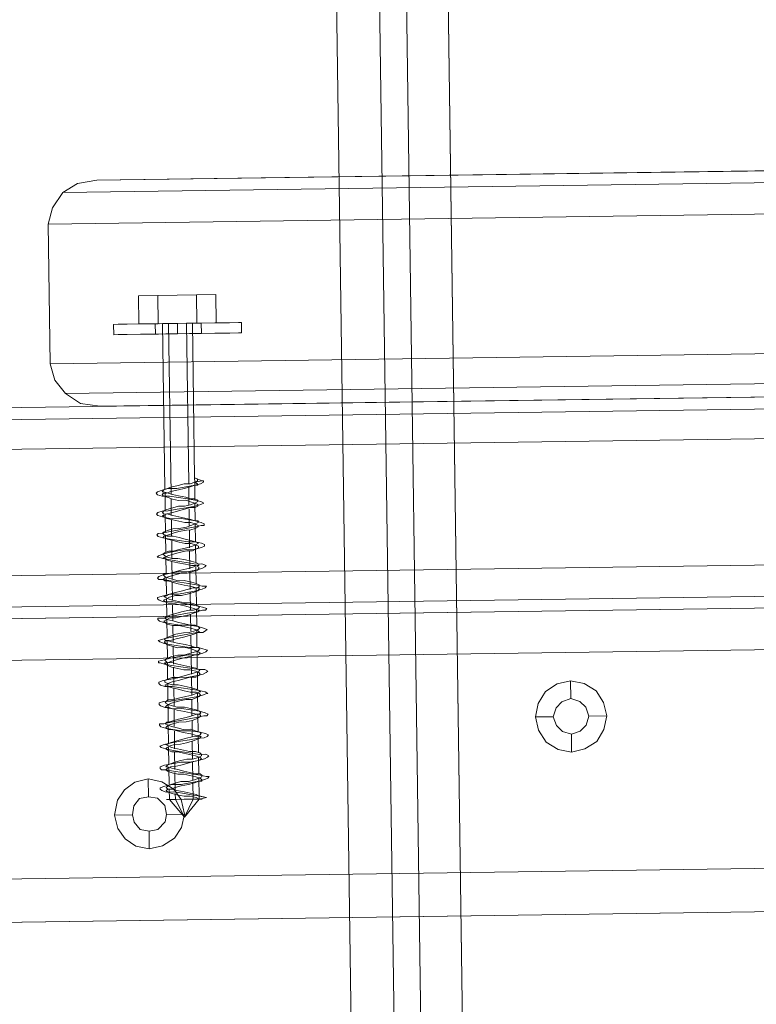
# Model space of a CAD drawing. Extents: x 147111805 to 147230536, y 410950310 to 411028142.
# Tile 81 of 85: x 147169690 to 147169794, y 410975999 to 410976139. Entities that reach past the tile are written whole.
import ezdxf

# ---------------------------------------------------------------- set-up
doc = ezdxf.new("R2010")
doc.units = 0
doc.header["$LTSCALE"] = 100
doc.layers.add('T--A9041--_VERHARDINGEN_Tegels', color=9, linetype='Continuous', transparency=0.3)
doc.layers.add('T--L9071--_TERREINMEUBILAIR_Stoelen', color=1, linetype='Continuous')
doc.layers.add('T--L9071--_TERREINMEUBILAIR_Tafels', color=30, linetype='Continuous')

# ---------------------------------------------------------------- blocks, each defined once
blk = doc.blocks.new('Picknicktafel 180x160cm')
at = {"layer": 'T--L9071--_TERREINMEUBILAIR_Stoelen', "lineweight": 0}
for p, q in [((198.64, 0), (198.64, 1589.12)), ((216.58, 0), (216.58, 1589.12)), ((194.21, 1588.06), (194.21, 1.06)), ((220.8, 1588.06), (220.8, 1.06)), ((192.52, 3.59), (192.52, 1585.53)), ((222.49, 3.59), (222.49, 1585.53)), ((192.52, 1540.57), (192.52, 48.55)), ((222.49, 1540.57), (222.49, 48.55)), ((194.21, 1538.03), (194.21, 51.08)), ((220.8, 1538.03), (220.8, 51.08)), ((198.64, 52.14), (198.64, 1537.19)), ((216.58, 1537.19), (216.58, 52.14)), ((194.21, 451.32), (194.21, 1137.8)), ((198.64, 1138.85), (198.64, 450.26)), ((216.58, 450.26), (216.58, 1138.85)), ((220.8, 451.32), (220.8, 1137.8)), ((192.52, 453.85), (192.52, 1135.26)), ((222.49, 1135.26), (222.49, 453.85)), ((192.52, 1128.3), (192.52, 460.82)), ((192.52, 460.82), (192.52, 1128.3)), ((192.52, 1110.57), (192.52, 478.76)), ((192.52, 478.76), (192.52, 1110.57)), ((192.52, 1090.3), (192.52, 498.82)), ((222.49, 498.82), (222.49, 1090.3)), ((194.21, 501.35), (194.21, 1087.77)), ((220.8, 501.35), (220.8, 1087.77)), ((198.64, 502.4), (198.64, 1086.71)), ((216.58, 1086.71), (216.58, 502.4)), ((226.29, 632.02), (224.39, 630.54)), ((228.61, 632.65), (226.29, 632.02)), ((228.61, 632.65), (228.61, 246.77)), ((248.46, 632.65), (228.61, 632.65)), ((248.46, 246.77), (248.46, 632.65)), ((250.78, 632.02), (248.46, 632.65)), ((252.89, 630.54), (250.78, 632.02)), ((224.39, 630.54), (222.92, 628.43)), ((224.39, 244.66), (224.39, 630.54)), ((254.16, 628.43), (252.89, 630.54)), ((252.89, 244.66), (252.89, 630.54)), ((222.92, 628.43), (222.49, 625.68)), ((254.58, 625.68), (254.16, 628.43)), ((222.49, 625.68), (222.49, 529.85)), ((222.49, 239.8), (222.49, 625.68)), ((254.58, 625.68), (254.58, 239.8)), ((254.58, 529.85), (254.58, 625.68)), ((232.63, 623.57), (232.63, 622.94)), ((232.63, 622.94), (232.63, 623.57)), ((232.63, 623.57), (234.1, 623.57)), ((234.1, 623.57), (234.1, 622.94)), ((234.1, 622.94), (234.1, 623.57)), ((232.63, 622.94), (232.63, 621.67)), ((232.63, 621.67), (232.63, 622.94)), ((234.1, 622.94), (234.1, 621.67)), ((234.1, 621.67), (234.1, 622.94)), ((232.63, 621.67), (232.63, 619.77)), ((232.63, 619.77), (232.63, 621.67)), ((234.1, 621.67), (234.1, 619.77)), ((234.1, 619.77), (234.1, 621.67)), ((232.63, 619.77), (232.63, 617.24)), ((232.63, 617.24), (232.63, 619.77)), ((234.1, 619.98), (238.11, 619.98)), ((234.1, 617.24), (234.1, 619.98)), ((234.1, 619.98), (234.1, 617.24)), ((234.1, 619.77), (234.1, 617.24)), ((234.1, 617.24), (234.1, 619.77)), ((238.11, 617.24), (238.11, 619.98)), ((238.11, 619.98), (238.11, 617.24)), ((167.82, 617.66), (168.03, 617.87)), ((168.03, 617.87), (168.24, 617.87)), ((168.24, 617.87), (168.45, 617.24)), ((170.78, 617.66), (170.99, 617.87)), ((170.99, 617.87), (171.2, 617.87)), ((171.2, 617.87), (171.41, 617.24)), ((173.94, 617.66), (174.15, 617.87)), ((174.15, 617.87), (174.36, 617.24)), ((176.9, 617.66), (177.11, 617.87)), ((177.11, 617.87), (177.32, 617.87)), ((177.32, 617.87), (177.32, 617.24)), ((179.85, 617.66), (180.06, 617.87)), ((180.06, 617.87), (180.27, 617.87)), ((180.27, 617.87), (180.49, 617.24)), ((182.81, 617.66), (183.02, 617.87)), ((183.02, 617.87), (183.23, 617.87)), ((183.23, 617.87), (183.44, 617.24)), ((185.97, 617.66), (185.97, 617.87)), ((185.97, 617.87), (186.19, 617.87)), ((186.19, 617.87), (186.4, 617.03)), ((188.93, 617.66), (189.14, 617.87)), ((189.14, 617.87), (189.35, 617.03)), ((191.88, 617.66), (192.1, 617.87)), ((192.1, 617.87), (192.31, 617.87)), ((192.31, 617.87), (192.31, 617.03)), ((194.84, 617.66), (195.05, 617.87)), ((195.05, 617.87), (195.26, 617.87)), ((195.26, 617.87), (195.47, 617.03)), ((197.8, 617.66), (198.01, 617.87)), ((198.01, 617.87), (198.22, 617.66)), ((200.96, 617.66), (200.96, 617.87)), ((200.96, 617.87), (201.17, 617.66)), ((203.92, 617.66), (204.13, 617.87)), ((204.13, 617.87), (204.34, 617.66)), ((206.87, 617.66), (207.08, 617.87)), ((207.08, 617.87), (207.29, 617.66)), ((209.83, 617.66), (210.04, 617.87)), ((210.04, 617.87), (210.25, 617.66)), ((164.02, 614.5), (166.55, 616.61)), ((166.55, 616.61), (166.55, 617.03)), ((166.55, 617.03), (166.55, 616.61)), ((166.55, 615.76), (166.55, 616.61)), ((166.55, 616.61), (166.55, 615.76)), ((168.03, 616.61), (166.55, 616.61)), ((167.61, 616.82), (167.4, 616.18)), ((167.61, 617.03), (167.82, 617.66)), ((167.61, 615.97), (167.61, 617.03)), ((167.82, 617.03), (167.61, 616.82)), ((168.03, 616.82), (167.82, 617.03)), ((168.03, 616.82), (168.24, 617.03)), ((168.03, 616.18), (168.03, 616.82)), ((168.03, 616.39), (168.03, 616.82)), ((168.24, 615.76), (168.03, 616.39)), ((168.24, 617.03), (168.45, 616.82)), ((168.45, 617.24), (168.66, 616.18)), ((168.45, 616.82), (168.66, 616.39)), ((170.99, 616.61), (168.66, 616.61)), ((168.66, 616.39), (168.88, 615.76)), ((170.56, 616.82), (170.35, 616.18)), ((170.56, 615.97), (170.78, 617.03)), ((170.78, 617.03), (170.56, 616.82)), ((170.78, 617.03), (170.78, 617.66)), ((170.99, 616.82), (170.78, 617.03)), ((170.99, 616.18), (171.2, 616.82)), ((171.2, 616.39), (170.99, 616.82)), ((171.2, 616.82), (171.2, 617.03)), ((171.2, 617.03), (171.41, 616.82)), ((171.2, 615.76), (171.2, 616.39)), ((171.41, 617.24), (171.62, 616.18)), ((171.41, 616.82), (171.62, 616.39)), ((173.94, 616.61), (171.62, 616.61)), ((171.62, 616.39), (171.83, 615.76)), ((173.52, 616.61), (173.31, 616.18)), ((173.52, 615.97), (173.73, 617.03)), ((173.73, 617.03), (173.52, 616.61)), ((173.73, 617.03), (173.94, 617.66)), ((173.94, 616.82), (173.73, 617.03)), ((174.15, 616.39), (173.94, 616.82)), ((173.94, 616.18), (174.15, 616.61)), ((174.15, 616.61), (174.36, 617.03)), ((174.36, 615.76), (174.15, 616.39)), ((174.36, 617.24), (174.57, 616.18)), ((174.36, 617.03), (174.36, 616.82)), ((174.36, 616.82), (174.57, 616.39)), ((177.11, 616.61), (174.57, 616.61)), ((174.57, 616.39), (174.79, 615.76)), ((176.47, 615.97), (176.69, 617.03)), ((176.69, 617.03), (176.47, 616.61)), ((176.47, 616.61), (176.47, 616.18)), ((176.69, 617.03), (176.9, 617.66)), ((176.9, 616.82), (176.69, 617.03)), ((177.11, 616.61), (176.9, 616.82)), ((176.9, 616.18), (177.11, 616.61)), ((177.11, 616.61), (177.32, 617.03)), ((177.32, 615.76), (177.11, 616.61)), ((177.32, 617.24), (177.53, 616.18)), ((177.32, 617.03), (177.53, 616.82)), ((177.53, 616.82), (177.53, 616.61)), ((177.53, 616.61), (177.74, 615.76)), ((180.06, 616.61), (177.53, 616.61)), ((179.43, 615.97), (179.64, 617.03)), ((179.64, 616.61), (179.43, 615.97)), ((179.64, 617.03), (179.85, 617.66)), ((179.85, 616.82), (179.64, 617.03)), ((179.64, 617.03), (179.64, 616.61)), ((180.06, 616.61), (179.85, 616.82)), ((179.85, 615.97), (180.06, 616.61)), ((180.06, 616.61), (180.27, 617.03)), ((180.27, 615.97), (180.06, 616.61)), ((180.27, 617.03), (180.49, 616.82)), ((180.49, 617.24), (180.49, 616.18)), ((180.49, 616.82), (180.7, 616.61)), ((183.02, 616.61), (180.49, 616.61)), ((180.7, 616.61), (180.7, 615.97)), ((182.6, 616.61), (182.39, 615.97)), ((182.6, 617.03), (182.81, 617.66)), ((182.6, 615.97), (182.6, 617.03)), ((182.81, 617.03), (182.6, 616.61)), ((183.02, 616.61), (182.81, 617.03)), ((182.81, 615.97), (183.02, 616.61)), ((183.02, 616.61), (183.23, 617.03)), ((183.23, 615.97), (183.02, 616.61)), ((183.23, 617.03), (183.44, 617.03)), ((183.44, 617.24), (183.65, 616.18)), ((183.44, 617.03), (183.65, 616.61)), ((183.65, 616.61), (183.86, 615.97)), ((185.97, 616.61), (183.65, 616.61)), ((185.55, 616.61), (185.34, 615.97)), ((185.55, 615.97), (185.76, 617.03)), ((185.76, 616.82), (185.55, 616.61)), ((185.76, 617.03), (185.97, 617.66)), ((185.97, 617.03), (185.76, 616.82)), ((185.97, 616.61), (185.97, 617.03)), ((185.97, 616.61), (186.19, 616.82)), ((185.97, 615.97), (185.97, 616.61)), ((186.19, 615.97), (185.97, 616.61)), ((186.19, 616.82), (186.4, 617.03)), ((186.4, 617.03), (186.61, 616.18)), ((186.4, 617.03), (186.61, 616.61)), ((186.61, 616.61), (186.82, 615.97)), ((189.14, 616.61), (186.61, 616.61)), ((188.51, 616.61), (188.3, 615.97)), ((188.51, 615.97), (188.72, 617.03)), ((188.72, 616.82), (188.51, 616.61)), ((188.72, 617.03), (188.93, 617.66)), ((188.93, 617.03), (188.72, 616.82)), ((189.14, 616.61), (188.93, 617.03)), ((188.93, 615.97), (189.14, 616.61)), ((189.14, 616.82), (189.35, 617.03)), ((189.14, 616.61), (189.14, 616.82)), ((189.14, 615.97), (189.14, 616.61)), ((189.35, 617.03), (189.56, 616.18)), ((189.35, 617.03), (189.56, 616.61)), ((189.56, 616.61), (189.77, 615.97)), ((192.1, 616.61), (189.56, 616.61)), ((191.46, 616.61), (191.25, 615.76)), ((191.46, 615.97), (191.67, 617.03)), ((191.67, 616.82), (191.46, 616.61)), ((191.67, 617.03), (191.88, 617.66)), ((191.88, 617.03), (191.67, 616.82)), ((192.1, 616.61), (191.88, 617.03)), ((191.88, 615.76), (192.1, 616.61)), ((192.1, 616.61), (192.31, 616.82)), ((192.31, 616.18), (192.1, 616.61)), ((192.31, 617.03), (192.52, 616.18)), ((192.31, 616.82), (192.31, 617.03)), ((192.31, 617.03), (192.52, 616.61)), ((192.52, 616.61), (192.73, 616.18)), ((195.05, 616.61), (192.52, 616.61)), ((194.63, 616.82), (194.42, 616.39)), ((194.42, 616.39), (194.42, 615.76)), ((194.63, 617.03), (194.84, 617.66)), ((194.63, 615.97), (194.63, 617.03)), ((194.84, 617.03), (194.63, 616.82)), ((195.05, 616.61), (194.84, 617.03)), ((194.84, 615.76), (195.05, 616.39)), ((195.05, 616.39), (195.26, 616.82)), ((195.26, 616.18), (195.05, 616.61)), ((195.26, 616.82), (195.47, 617.03)), ((195.47, 617.03), (195.68, 616.18)), ((195.47, 617.03), (195.47, 616.61)), ((195.47, 616.61), (195.68, 616.18)), ((198.01, 616.61), (195.68, 616.61)), ((197.58, 616.39), (197.37, 615.76)), ((197.58, 615.97), (197.8, 617.03)), ((197.8, 617.03), (197.58, 616.82)), ((197.58, 616.82), (197.58, 616.39)), ((197.8, 617.03), (197.8, 617.66)), ((198.01, 616.82), (197.8, 617.03)), ((197.8, 615.76), (198.01, 616.39)), ((198.01, 616.39), (198.22, 616.82)), ((198.22, 616.18), (198.01, 616.82)), ((198.22, 617.66), (198.43, 617.03)), ((198.22, 616.82), (198.43, 617.03)), ((198.43, 617.03), (198.64, 616.18)), ((198.43, 617.03), (198.64, 616.82)), ((198.64, 616.82), (198.64, 616.18)), ((200.96, 616.61), (198.64, 616.61)), ((200.54, 616.39), (200.33, 615.76)), ((200.54, 615.97), (200.75, 617.03)), ((200.75, 616.82), (200.54, 616.39)), ((200.75, 617.03), (200.96, 617.66)), ((200.96, 616.82), (200.75, 617.03)), ((200.75, 617.03), (200.75, 616.82)), ((200.75, 615.76), (200.96, 616.39)), ((200.96, 616.39), (201.17, 616.82)), ((201.17, 616.18), (200.96, 616.82)), ((201.17, 617.66), (201.38, 617.03)), ((201.17, 616.82), (201.38, 617.03)), ((201.38, 617.03), (201.59, 616.18)), ((201.38, 617.03), (201.59, 616.82)), ((201.59, 616.82), (201.81, 616.18)), ((204.13, 616.61), (201.59, 616.61)), ((203.49, 616.39), (203.28, 615.55)), ((203.49, 615.97), (203.71, 617.03)), ((203.71, 616.82), (203.49, 616.39)), ((203.71, 617.03), (203.92, 617.66)), ((203.92, 616.82), (203.71, 617.03)), ((203.71, 617.03), (203.71, 616.82)), ((203.92, 616.39), (204.13, 616.82)), ((204.13, 616.18), (203.92, 616.82)), ((203.92, 615.55), (203.92, 616.39)), ((204.13, 616.82), (204.34, 617.03)), ((204.34, 617.66), (204.34, 617.03)), ((204.34, 617.03), (204.55, 616.18)), ((204.34, 617.03), (204.55, 616.82)), ((204.55, 616.82), (204.76, 616.18)), ((207.08, 616.61), (204.55, 616.61)), ((206.45, 616.39), (206.24, 615.55)), ((206.45, 615.97), (206.66, 617.03)), ((206.66, 616.82), (206.45, 616.39)), ((206.66, 617.03), (206.87, 617.66)), ((206.87, 617.03), (206.66, 616.82)), ((206.87, 616.82), (206.87, 617.03)), ((207.08, 616.39), (206.87, 616.82)), ((206.87, 615.55), (207.08, 616.39)), ((207.08, 616.82), (207.29, 617.03)), ((207.08, 616.39), (207.08, 616.82)), ((207.29, 615.55), (207.08, 616.39)), ((207.29, 617.66), (207.51, 617.03)), ((207.29, 617.03), (207.51, 616.82)), ((207.51, 617.03), (207.51, 616.18)), ((207.51, 616.82), (207.72, 616.39)), ((210.04, 616.61), (207.51, 616.61)), ((207.72, 616.39), (207.93, 615.55)), ((209.62, 616.82), (209.41, 616.18)), ((209.62, 617.03), (209.83, 617.66)), ((209.62, 615.97), (209.62, 617.03)), ((209.83, 617.03), (209.62, 616.82)), ((210.04, 616.82), (209.83, 617.03)), ((210.04, 616.18), (210.25, 616.82)), ((210.04, 616.39), (210.04, 616.82)), ((210.25, 615.76), (210.04, 616.39)), ((210.25, 617.66), (210.46, 617.03)), ((210.25, 616.82), (210.25, 617.03)), ((210.25, 617.03), (210.46, 616.82)), ((210.46, 617.03), (210.67, 616.18)), ((210.46, 616.82), (210.67, 616.39)), ((234.1, 616.61), (210.67, 616.61)), ((210.67, 616.39), (210.88, 615.76)), ((232.63, 617.24), (232.63, 617.66)), ((232.63, 617.66), (234.1, 617.66)), ((232.63, 616.18), (232.63, 617.24)), ((232.63, 617.24), (232.63, 616.18)), ((232.63, 617.24), (232.63, 614.5)), ((232.63, 614.5), (232.63, 617.24)), ((234.1, 617.66), (234.1, 617.24)), ((234.1, 617.24), (234.1, 617.66)), ((234.1, 617.24), (238.11, 617.24)), ((234.1, 617.24), (238.11, 617.24)), ((234.1, 617.24), (234.1, 611.75)), ((234.1, 611.75), (234.1, 617.24)), ((234.1, 617.24), (234.1, 617.24)), ((234.1, 617.24), (234.1, 614.5)), ((234.1, 614.5), (234.1, 617.24)), ((234.1, 617.24), (234.1, 616.18)), ((234.1, 616.18), (234.1, 617.24)), ((234.1, 616.61), (234.1, 617.03)), ((234.1, 617.03), (234.1, 616.61)), ((234.1, 615.76), (234.1, 616.61)), ((234.1, 616.61), (234.1, 615.76)), ((238.11, 611.75), (238.11, 617.24)), ((238.11, 617.24), (238.11, 611.75)), ((164.02, 614.5), (166.55, 615.76)), ((166.55, 614.5), (166.55, 615.76)), ((166.55, 615.76), (166.55, 614.5)), ((167.4, 615.76), (166.55, 615.76)), ((167.19, 615.55), (166.98, 614.5)), ((167.4, 616.18), (167.19, 615.55)), ((167.4, 614.71), (167.61, 615.97)), ((167.61, 614.5), (167.82, 615.55)), ((167.82, 615.55), (168.03, 616.18)), ((170.35, 615.76), (167.82, 615.76)), ((168.45, 614.92), (168.24, 615.76)), ((168.66, 616.18), (168.66, 614.92)), ((168.88, 615.76), (169.09, 614.92)), ((170.35, 616.18), (170.14, 615.34)), ((170.14, 615.34), (170.14, 614.5)), ((170.35, 614.71), (170.56, 615.97)), ((170.56, 614.5), (170.78, 615.34)), ((170.78, 615.34), (170.99, 616.18)), ((173.31, 615.76), (170.78, 615.76)), ((171.41, 614.92), (171.2, 615.76)), ((171.62, 616.18), (171.83, 614.92)), ((171.83, 615.76), (172.04, 614.92)), ((173.31, 615.34), (173.1, 614.5)), ((173.31, 616.18), (173.31, 615.34)), ((173.31, 614.71), (173.52, 615.97)), ((173.52, 614.5), (173.73, 615.34)), ((173.73, 615.34), (173.94, 616.18)), ((176.26, 615.76), (173.73, 615.76)), ((174.36, 614.92), (174.36, 615.76)), ((174.57, 616.18), (174.79, 614.92)), ((174.79, 615.76), (175, 614.92)), ((176.26, 615.34), (176.05, 614.5)), ((176.47, 616.18), (176.26, 615.34)), ((176.26, 614.71), (176.47, 615.97)), ((176.47, 614.5), (176.69, 615.34)), ((176.69, 615.34), (176.9, 616.18)), ((179.22, 615.76), (176.9, 615.76)), ((177.53, 615.13), (177.32, 615.76)), ((177.53, 616.18), (177.74, 614.92)), ((177.53, 614.07), (177.53, 615.13)), ((177.74, 615.76), (177.95, 615.13)), ((177.95, 615.13), (178.16, 614.07)), ((179.22, 615.34), (179.01, 614.28)), ((179.43, 615.97), (179.22, 615.34)), ((179.43, 614.71), (179.43, 615.97)), ((179.64, 615.34), (179.85, 615.97)), ((179.64, 614.28), (179.64, 615.34)), ((182.39, 615.76), (179.85, 615.76)), ((180.49, 615.13), (180.27, 615.97)), ((180.49, 616.18), (180.7, 614.92)), ((180.7, 614.07), (180.49, 615.13)), ((180.7, 615.97), (180.91, 615.13)), ((180.91, 615.13), (181.12, 614.07)), ((182.17, 615.13), (181.96, 614.28)), ((182.39, 615.97), (182.17, 615.13)), ((182.39, 614.71), (182.6, 615.97)), ((182.6, 614.28), (182.81, 615.13)), ((182.81, 615.13), (182.81, 615.97)), ((185.34, 615.76), (182.81, 615.76)), ((183.44, 615.13), (183.23, 615.97)), ((183.65, 614.28), (183.44, 615.13)), ((183.65, 616.18), (183.86, 614.92)), ((183.86, 615.97), (183.86, 615.13)), ((183.86, 615.13), (184.07, 614.28)), ((185.13, 615.13), (184.92, 614.28)), ((185.34, 615.97), (185.13, 615.13)), ((185.34, 614.71), (185.55, 615.97)), ((185.55, 614.28), (185.76, 615.13)), ((185.76, 615.13), (185.97, 615.97)), ((188.3, 615.76), (185.76, 615.76)), ((186.4, 615.13), (186.19, 615.97)), ((186.61, 614.28), (186.4, 615.13)), ((186.61, 616.18), (186.82, 614.92)), ((186.82, 615.97), (187.03, 615.13)), ((187.03, 615.13), (187.03, 614.28)), ((188.3, 615.97), (188.08, 615.13)), ((188.08, 615.13), (188.08, 614.07)), ((188.3, 614.71), (188.51, 615.97)), ((188.51, 614.07), (188.72, 615.13)), ((188.72, 615.13), (188.93, 615.97)), ((191.25, 615.76), (188.93, 615.76)), ((189.35, 615.34), (189.14, 615.97)), ((189.56, 614.28), (189.35, 615.34)), ((189.56, 616.18), (189.77, 614.92)), ((189.77, 615.97), (189.98, 615.34)), ((189.98, 615.34), (190.2, 614.28)), ((191.25, 614.71), (191.46, 615.97)), ((191.25, 615.76), (191.25, 614.92)), ((191.67, 614.92), (191.88, 615.76)), ((194.21, 615.76), (191.88, 615.76)), ((192.31, 615.34), (192.31, 616.18)), ((192.52, 614.5), (192.31, 615.34)), ((192.52, 616.18), (192.73, 614.92)), ((192.73, 616.18), (192.94, 615.34)), ((192.94, 615.34), (193.15, 614.5)), ((194.42, 615.76), (194.21, 614.92)), ((194.42, 614.71), (194.63, 615.97)), ((194.63, 614.92), (194.84, 615.76)), ((197.37, 615.76), (194.84, 615.76)), ((195.47, 615.34), (195.26, 616.18)), ((195.47, 614.5), (195.47, 615.34)), ((195.68, 616.18), (195.68, 614.92)), ((195.68, 616.18), (195.9, 615.34)), ((195.9, 615.34), (196.11, 614.5)), ((197.37, 615.76), (197.16, 614.92)), ((197.37, 614.71), (197.58, 615.97)), ((197.58, 614.92), (197.8, 615.76)), ((200.33, 615.76), (197.8, 615.76)), ((198.43, 615.34), (198.22, 616.18)), ((198.64, 614.5), (198.43, 615.34)), ((198.64, 616.18), (198.85, 614.92)), ((198.64, 616.18), (198.85, 615.34)), ((198.85, 615.34), (199.06, 614.5)), ((200.33, 615.76), (200.12, 614.92)), ((200.33, 614.71), (200.54, 615.97)), ((200.75, 614.92), (200.75, 615.76)), ((203.28, 615.76), (200.75, 615.76)), ((201.38, 615.55), (201.17, 616.18)), ((201.59, 614.71), (201.38, 615.55)), ((201.59, 616.18), (201.81, 614.92)), ((201.81, 616.18), (201.81, 615.55)), ((201.81, 615.55), (202.02, 614.71)), ((203.28, 615.55), (203.07, 614.71)), ((203.28, 614.71), (203.49, 615.97)), ((203.71, 614.71), (203.92, 615.55)), ((206.24, 615.76), (203.92, 615.76)), ((204.34, 615.55), (204.13, 616.18)), ((204.55, 614.71), (204.34, 615.55)), ((204.55, 616.18), (204.76, 614.92)), ((204.76, 616.18), (204.97, 615.55)), ((204.97, 615.55), (204.97, 614.71)), ((206.24, 615.55), (206.03, 614.71)), ((206.45, 614.71), (206.45, 615.97)), ((206.66, 614.71), (206.87, 615.55)), ((209.19, 615.76), (206.87, 615.76)), ((207.51, 614.71), (207.29, 615.55)), ((207.51, 616.18), (207.72, 614.92)), ((207.93, 615.55), (208.14, 614.71)), ((209.19, 615.55), (208.98, 614.71)), ((209.41, 616.18), (209.19, 615.55)), ((209.41, 614.71), (209.62, 615.97)), ((209.62, 614.71), (209.83, 615.55)), ((209.83, 615.55), (210.04, 616.18)), ((234.1, 615.76), (209.83, 615.76)), ((210.46, 614.71), (210.25, 615.76)), ((210.67, 616.18), (210.67, 614.92)), ((210.88, 615.76), (211.09, 614.71)), ((232.63, 614.5), (232.63, 616.18)), ((232.63, 616.18), (232.63, 614.5)), ((234.1, 616.18), (234.1, 614.5)), ((234.1, 614.5), (234.1, 616.18)), ((234.1, 614.5), (234.1, 615.76)), ((234.1, 615.76), (234.1, 614.5)), ((164.02, 614.5), (166.55, 613.23)), ((164.02, 614.5), (166.55, 612.38)), ((166.55, 613.23), (166.55, 614.5)), ((166.55, 614.5), (166.55, 613.23)), ((166.98, 613.65), (166.76, 612.81)), ((166.98, 614.5), (166.98, 613.65)), ((167.19, 613.44), (167.4, 614.71)), ((167.19, 612.81), (167.4, 613.65)), ((167.4, 613.65), (167.61, 614.5)), ((168.66, 613.86), (168.45, 614.92)), ((168.66, 614.92), (168.88, 613.65)), ((168.88, 613.02), (168.66, 613.86)), ((168.88, 613.65), (169.09, 612.38)), ((169.09, 614.92), (169.09, 613.86)), ((169.09, 613.86), (169.3, 613.02)), ((169.93, 613.65), (169.72, 612.81)), ((170.14, 614.5), (169.93, 613.65)), ((170.14, 613.44), (170.35, 614.71)), ((170.14, 612.81), (170.35, 613.65)), ((170.35, 613.65), (170.56, 614.5)), ((171.62, 614.07), (171.41, 614.92)), ((171.83, 613.23), (171.62, 614.07)), ((171.83, 614.92), (171.83, 613.65)), ((171.83, 613.65), (172.04, 612.38)), ((172.04, 614.92), (172.25, 614.07)), ((172.25, 614.07), (172.25, 613.23)), ((172.89, 613.65), (172.68, 612.81)), ((173.1, 614.5), (172.89, 613.65)), ((173.1, 613.44), (173.31, 614.71)), ((173.31, 613.65), (173.52, 614.5)), ((173.31, 612.81), (173.31, 613.65)), ((174.57, 614.07), (174.36, 614.92)), ((174.79, 613.23), (174.57, 614.07)), ((174.79, 614.92), (175, 613.65)), ((175, 614.92), (175.21, 614.07)), ((175, 613.65), (175.21, 612.38)), ((175.21, 614.07), (175.42, 613.23)), ((176.05, 614.5), (175.84, 613.44)), ((176.26, 613.44), (176.26, 614.71)), ((176.47, 613.44), (176.47, 614.5)), ((177.74, 613.23), (177.53, 614.07)), ((177.74, 614.92), (177.95, 613.65)), ((177.95, 613.65), (178.16, 612.38)), ((178.16, 614.07), (178.37, 613.23)), ((179.01, 614.28), (178.8, 613.44)), ((179.22, 613.44), (179.43, 614.71)), ((179.43, 613.44), (179.64, 614.28)), ((180.7, 614.92), (180.91, 613.65)), ((180.7, 613.23), (180.7, 614.07)), ((180.91, 613.65), (181.12, 612.38)), ((181.12, 614.07), (181.33, 613.23)), ((181.96, 614.28), (181.75, 613.44)), ((182.17, 613.44), (182.39, 614.71)), ((182.39, 613.44), (182.6, 614.28)), ((183.86, 613.44), (183.65, 614.28)), ((183.86, 614.92), (183.86, 613.65)), ((183.86, 613.65), (184.07, 612.38)), ((184.07, 614.28), (184.29, 613.44)), ((184.92, 614.28), (184.92, 613.44)), ((185.13, 613.44), (185.34, 614.71)), ((185.34, 613.44), (185.55, 614.28)), ((186.82, 613.44), (186.61, 614.28)), ((186.82, 614.92), (187.03, 613.65)), ((187.03, 614.28), (187.24, 613.44)), ((187.03, 613.65), (187.03, 612.38)), ((188.08, 614.07), (187.87, 613.23)), ((188.08, 613.44), (188.3, 614.71)), ((188.3, 613.23), (188.51, 614.07)), ((189.77, 613.44), (189.56, 614.28)), ((189.77, 614.92), (189.98, 613.65)), ((189.98, 613.65), (190.2, 612.38)), ((190.2, 614.28), (190.2, 613.44)), ((191.04, 614.07), (190.83, 613.23)), ((191.25, 614.92), (191.04, 614.07)), ((191.25, 613.44), (191.25, 614.71)), ((191.25, 613.23), (191.46, 614.07)), ((191.46, 614.07), (191.67, 614.92)), ((192.73, 613.44), (192.52, 614.5)), ((192.73, 614.92), (192.94, 613.65)), ((192.94, 613.65), (193.15, 612.38)), ((193.15, 614.5), (193.36, 613.44)), ((194, 614.07), (193.78, 613.23)), ((194.21, 614.92), (194, 614.07)), ((194.21, 613.44), (194.42, 614.71)), ((194.42, 614.07), (194.63, 614.92)), ((194.42, 613.23), (194.42, 614.07)), ((195.68, 613.65), (195.47, 614.5)), ((195.68, 614.92), (195.9, 613.65)), ((195.9, 612.81), (195.68, 613.65)), ((195.9, 613.65), (196.11, 612.38)), ((196.11, 614.5), (196.32, 613.65)), ((196.32, 613.65), (196.53, 612.81)), ((196.95, 614.07), (196.74, 613.02)), ((197.16, 614.92), (196.95, 614.07)), ((197.16, 613.44), (197.37, 614.71)), ((197.37, 613.02), (197.58, 614.07)), ((197.58, 614.07), (197.58, 614.92)), ((198.64, 613.65), (198.64, 614.5)), ((198.85, 612.81), (198.64, 613.65)), ((198.85, 614.92), (198.85, 613.65)), ((198.85, 613.65), (199.06, 612.38)), ((199.06, 614.5), (199.27, 613.65)), ((199.27, 613.65), (199.48, 612.81)), ((199.91, 613.86), (199.7, 613.02)), ((200.12, 614.92), (199.91, 613.86)), ((200.12, 613.44), (200.33, 614.71)), ((200.33, 613.02), (200.54, 613.86)), ((200.54, 613.86), (200.75, 614.92)), ((201.81, 613.65), (201.59, 614.71)), ((201.81, 614.92), (202.02, 613.65)), ((201.81, 612.81), (201.81, 613.65)), ((202.02, 614.71), (202.23, 613.65)), ((202.02, 613.65), (202.02, 612.38)), ((202.23, 613.65), (202.44, 612.81)), ((203.07, 614.71), (202.86, 613.86)), ((202.86, 613.86), (202.86, 613.02)), ((203.07, 613.44), (203.28, 614.71)), ((203.28, 613.02), (203.49, 613.86)), ((203.49, 613.86), (203.71, 614.71)), ((204.76, 613.65), (204.55, 614.71)), ((204.76, 614.92), (204.97, 613.65)), ((204.76, 613.02), (204.76, 613.65)), ((204.97, 614.71), (205.18, 613.65)), ((204.97, 613.65), (205.18, 612.38)), ((205.18, 613.65), (205.39, 613.02)), ((206.03, 614.71), (205.82, 613.86)), ((205.82, 613.86), (205.82, 613.02)), ((206.24, 613.44), (206.45, 614.71)), ((206.24, 613.02), (206.45, 613.86)), ((206.45, 613.86), (206.66, 614.71)), ((207.72, 613.86), (207.51, 614.71)), ((207.72, 614.92), (207.93, 613.65)), ((207.93, 613.02), (207.72, 613.86)), ((207.93, 613.65), (208.14, 612.38)), ((208.14, 614.71), (208.14, 613.86)), ((208.14, 613.86), (208.35, 613.02)), ((208.98, 613.65), (208.77, 613.02)), ((208.98, 614.71), (208.98, 613.65)), ((209.19, 613.44), (209.41, 614.71)), ((209.19, 613.02), (209.41, 613.65)), ((209.41, 613.65), (209.62, 614.71)), ((210.67, 613.86), (210.46, 614.71)), ((210.67, 614.92), (210.88, 613.65)), ((210.88, 613.02), (210.67, 613.86)), ((210.88, 613.65), (211.09, 612.38)), ((211.09, 614.71), (211.31, 613.86)), ((211.31, 613.86), (211.31, 613.02)), ((232.63, 612.81), (232.63, 614.5)), ((232.63, 614.5), (232.63, 612.81)), ((232.63, 614.5), (232.63, 611.75)), ((232.63, 611.75), (232.63, 614.5)), ((232.63, 614.5), (234.1, 614.5)), ((232.63, 614.5), (234.1, 614.5)), ((232.63, 614.5), (234.1, 614.5)), ((232.63, 614.5), (234.1, 614.5)), ((234.1, 613.23), (234.1, 614.5)), ((234.1, 614.5), (234.1, 613.23)), ((234.1, 614.5), (234.1, 611.75)), ((234.1, 611.75), (234.1, 614.5)), ((234.1, 614.5), (234.1, 612.81)), ((234.1, 612.81), (234.1, 614.5)), ((166.55, 612.38), (166.55, 613.23)), ((166.55, 613.23), (166.55, 612.38)), ((168.88, 613.23), (166.55, 613.23)), ((166.76, 612.81), (166.55, 612.38)), ((166.55, 612.38), (166.76, 611.33)), ((166.55, 611.96), (166.55, 612.38)), ((166.55, 612.38), (166.55, 611.96)), ((166.55, 612.38), (166.98, 612.38)), ((166.98, 612.38), (166.55, 612.38)), ((166.76, 611.33), (166.98, 612.38)), ((166.76, 611.33), (166.98, 612.17)), ((166.98, 612.17), (167.19, 613.44)), ((166.98, 612.38), (167.19, 612.81)), ((169.51, 612.38), (166.98, 612.38)), ((169.09, 612.38), (168.88, 613.02)), ((169.09, 612.38), (169.3, 611.54)), ((169.09, 611.96), (169.09, 612.38)), ((171.83, 613.23), (169.3, 613.23)), ((169.3, 613.02), (169.51, 612.38)), ((169.51, 612.17), (169.3, 611.96)), ((169.72, 612.81), (169.51, 612.17)), ((169.51, 612.38), (169.72, 611.96)), ((169.72, 611.33), (169.93, 612.17)), ((169.93, 612.17), (170.14, 613.44)), ((169.93, 611.96), (170.14, 612.17)), ((170.14, 612.17), (170.14, 612.81)), ((172.46, 612.38), (170.14, 612.38)), ((172.04, 612.38), (171.83, 613.23)), ((172.04, 612.38), (172.25, 611.54)), ((172.25, 611.96), (172.04, 612.38)), ((172.25, 613.23), (172.46, 612.38)), ((174.79, 613.23), (172.25, 613.23)), ((172.46, 612.17), (172.25, 611.96)), ((172.68, 612.81), (172.46, 612.17)), ((172.46, 612.38), (172.68, 611.96)), ((172.89, 612.17), (173.1, 613.44)), ((172.89, 611.33), (172.89, 612.17)), ((172.89, 611.96), (173.1, 612.17)), ((173.1, 612.17), (173.31, 612.81)), ((175.63, 612.38), (173.1, 612.38)), ((175, 612.6), (174.79, 613.23)), ((175.21, 612.17), (175, 612.6)), ((175.21, 612.38), (175.21, 611.54)), ((175.42, 611.96), (175.21, 612.17)), ((175.42, 613.23), (175.42, 612.6)), ((177.74, 613.23), (175.42, 613.23)), ((175.63, 612.81), (175.42, 612.17)), ((175.42, 612.6), (175.63, 612.17)), ((175.42, 612.17), (175.42, 611.96)), ((175.84, 613.44), (175.63, 612.81)), ((175.63, 612.17), (175.84, 611.96)), ((175.84, 611.33), (176.05, 612.17)), ((175.84, 611.96), (176.05, 612.17)), ((176.05, 612.17), (176.26, 613.44)), ((176.05, 612.17), (176.26, 612.81)), ((178.59, 612.38), (176.05, 612.38)), ((176.26, 612.81), (176.47, 613.44)), ((177.95, 612.6), (177.74, 613.23)), ((178.16, 612.17), (177.95, 612.6)), ((178.16, 612.38), (178.37, 611.54)), ((178.37, 611.96), (178.16, 612.17)), ((178.37, 613.23), (178.59, 612.6)), ((180.7, 613.23), (178.37, 613.23)), ((178.59, 612.17), (178.37, 611.96)), ((178.8, 613.44), (178.59, 612.6)), ((178.59, 612.6), (178.59, 612.17)), ((178.59, 612.6), (178.59, 612.17)), ((178.59, 612.17), (178.8, 611.96)), ((178.8, 611.33), (179.01, 612.17)), ((178.8, 611.96), (179.01, 612.17)), ((179.01, 612.17), (179.22, 613.44)), ((179.01, 612.17), (179.22, 612.6)), ((181.54, 612.38), (179.01, 612.38)), ((179.22, 612.6), (179.43, 613.44)), ((180.91, 612.6), (180.7, 613.23)), ((181.12, 612.17), (180.91, 612.6)), ((181.12, 612.38), (181.33, 611.54)), ((181.33, 611.96), (181.12, 612.17)), ((181.33, 613.23), (181.54, 612.6)), ((183.86, 613.23), (181.33, 613.23)), ((181.54, 612.17), (181.33, 611.96)), ((181.54, 612.6), (181.75, 612.17)), ((181.75, 612.6), (181.54, 612.17)), ((181.75, 613.44), (181.75, 612.6)), ((181.75, 611.33), (181.96, 612.17)), ((181.75, 612.17), (181.75, 611.96)), ((181.75, 611.96), (181.96, 612.17)), ((181.96, 612.17), (182.17, 613.44)), ((181.96, 612.17), (182.17, 612.6)), ((182.17, 612.6), (182.39, 613.44)), ((184.5, 612.38), (182.17, 612.38)), ((183.86, 612.6), (183.86, 613.44)), ((184.07, 612.17), (183.86, 612.6)), ((184.07, 612.38), (184.29, 611.54)), ((184.29, 611.96), (184.07, 612.17)), ((184.29, 613.44), (184.5, 612.6)), ((186.82, 613.23), (184.29, 613.23)), ((184.5, 612.17), (184.29, 611.96)), ((184.5, 612.6), (184.71, 612.17)), ((184.71, 612.6), (184.5, 612.17)), ((184.92, 613.44), (184.71, 612.6)), ((184.71, 612.17), (184.92, 611.96)), ((184.92, 612.17), (185.13, 613.44)), ((184.92, 612.17), (185.13, 612.6)), ((184.92, 611.33), (184.92, 612.17)), ((184.92, 611.96), (184.92, 612.17)), ((185.13, 612.6), (185.34, 613.44)), ((187.45, 612.38), (185.13, 612.38)), ((187.03, 612.6), (186.82, 613.44)), ((187.03, 612.17), (187.03, 612.6)), ((187.03, 612.38), (187.24, 611.54)), ((187.24, 611.96), (187.03, 612.17)), ((187.24, 613.44), (187.45, 612.6)), ((189.77, 613.23), (187.24, 613.23)), ((187.45, 612.17), (187.24, 611.96)), ((187.45, 612.6), (187.66, 612.17)), ((187.66, 612.6), (187.45, 612.17)), ((187.87, 613.23), (187.66, 612.6)), ((187.66, 612.17), (187.87, 611.96)), ((187.87, 611.54), (188.08, 612.17)), ((187.87, 611.96), (188.08, 612.17)), ((188.08, 612.17), (188.08, 613.44)), ((188.08, 612.6), (188.3, 613.23)), ((188.08, 612.17), (188.08, 612.6)), ((190.62, 612.38), (188.08, 612.38)), ((189.98, 612.81), (189.77, 613.44)), ((190.2, 612.17), (189.98, 612.81)), ((190.2, 613.44), (190.41, 612.81)), ((190.2, 612.38), (190.2, 611.54)), ((190.41, 612.17), (190.2, 611.96)), ((190.2, 611.96), (190.2, 612.17)), ((192.73, 613.23), (190.41, 613.23)), ((190.41, 612.81), (190.62, 612.17)), ((190.62, 612.6), (190.41, 612.17)), ((190.83, 613.23), (190.62, 612.6)), ((190.62, 612.17), (190.83, 611.96)), ((190.83, 611.54), (191.04, 612.17)), ((190.83, 611.96), (191.04, 612.17)), ((191.04, 612.17), (191.25, 613.44)), ((191.04, 612.17), (191.25, 612.6)), ((193.57, 612.38), (191.04, 612.38)), ((191.25, 612.6), (191.25, 613.23)), ((192.94, 612.81), (192.73, 613.44)), ((193.15, 612.17), (192.94, 612.81)), ((193.15, 612.38), (193.36, 611.54)), ((193.36, 611.96), (193.15, 612.17)), ((193.36, 613.44), (193.36, 612.81)), ((195.9, 613.23), (193.36, 613.23)), ((193.36, 612.81), (193.57, 612.17)), ((193.57, 612.6), (193.36, 612.17)), ((193.36, 612.17), (193.36, 611.96)), ((193.78, 613.23), (193.57, 612.6)), ((193.57, 612.17), (193.78, 611.96)), ((193.78, 611.54), (194, 612.38)), ((193.78, 611.96), (194, 612.17)), ((194, 612.38), (194.21, 613.44)), ((194, 612.17), (194.21, 612.6)), ((196.53, 612.38), (194, 612.38)), ((194.21, 612.6), (194.42, 613.23)), ((196.11, 612.17), (195.9, 612.81)), ((196.11, 612.38), (196.32, 611.54)), ((196.32, 611.96), (196.11, 612.17)), ((198.85, 613.23), (196.32, 613.23)), ((196.74, 613.02), (196.53, 612.38)), ((196.53, 612.81), (196.53, 612.17)), ((196.53, 612.38), (196.53, 611.96)), ((196.53, 612.17), (196.74, 611.96)), ((196.74, 611.54), (196.95, 612.38)), ((196.95, 612.38), (197.16, 613.44)), ((196.95, 611.96), (197.16, 612.38)), ((197.16, 612.38), (197.37, 613.02)), ((199.48, 612.38), (197.16, 612.38)), ((199.06, 612.17), (198.85, 612.81)), ((199.06, 612.38), (199.27, 611.54)), ((199.27, 611.96), (199.06, 612.17)), ((201.81, 613.23), (199.27, 613.23)), ((199.48, 612.81), (199.7, 612.17)), ((199.7, 612.38), (199.48, 611.96)), ((199.7, 613.02), (199.7, 612.38)), ((199.7, 612.17), (199.7, 611.96)), ((199.91, 612.38), (200.12, 613.44)), ((199.91, 611.54), (199.91, 612.38)), ((199.91, 611.96), (200.12, 612.38)), ((200.12, 612.38), (200.33, 613.02)), ((202.65, 612.38), (200.12, 612.38)), ((202.02, 612.38), (201.81, 612.81)), ((202.02, 612.38), (202.23, 611.54)), ((202.23, 611.96), (202.02, 612.38)), ((204.76, 613.23), (202.23, 613.23)), ((202.44, 612.81), (202.65, 612.38)), ((202.65, 612.38), (202.44, 611.96)), ((202.86, 613.02), (202.65, 612.38)), ((202.65, 612.38), (202.86, 611.96)), ((202.86, 611.54), (203.07, 612.38)), ((202.86, 611.96), (203.07, 612.38)), ((203.07, 612.38), (203.07, 613.44)), ((203.07, 612.38), (203.28, 613.02)), ((205.61, 612.38), (203.07, 612.38)), ((204.97, 612.38), (204.76, 613.02)), ((205.18, 611.96), (204.97, 612.38)), ((205.18, 612.38), (205.39, 611.54)), ((207.72, 613.23), (205.39, 613.23)), ((205.39, 613.02), (205.61, 612.38)), ((205.61, 612.38), (205.39, 611.96)), ((205.82, 613.02), (205.61, 612.38)), ((205.61, 612.38), (205.82, 611.96)), ((205.82, 611.54), (206.03, 612.38)), ((206.03, 612.38), (206.24, 613.44)), ((206.03, 612.38), (206.24, 613.02)), ((206.03, 611.96), (206.03, 612.38)), ((208.56, 612.38), (206.03, 612.38)), ((207.93, 612.38), (207.93, 613.02)), ((208.14, 611.96), (207.93, 612.38)), ((208.14, 612.38), (208.35, 611.54)), ((210.88, 613.23), (208.35, 613.23)), ((208.35, 613.02), (208.56, 612.38)), ((208.56, 612.38), (208.35, 611.96)), ((208.77, 613.02), (208.56, 612.38)), ((208.56, 612.38), (208.77, 611.96)), ((208.77, 611.54), (208.98, 612.38)), ((208.98, 612.38), (209.19, 613.44)), ((208.98, 611.96), (209.19, 612.38)), ((211.52, 612.38), (208.98, 612.38)), ((209.19, 612.38), (209.19, 613.02)), ((211.09, 612.38), (210.88, 613.02)), ((211.09, 612.38), (211.31, 611.54)), ((211.09, 611.96), (211.09, 612.38)), ((234.1, 613.23), (211.31, 613.23)), ((211.31, 613.02), (211.52, 612.38)), ((211.52, 612.38), (211.31, 611.96)), ((211.52, 612.38), (211.73, 611.33)), ((211.52, 612.38), (211.73, 611.96)), ((212.15, 612.38), (211.52, 612.38)), ((212.15, 612.38), (211.52, 612.38)), ((211.73, 611.33), (212.15, 612.38)), ((211.94, 611.96), (212.15, 612.38)), ((234.1, 612.38), (212.15, 612.38)), ((232.63, 611.75), (232.63, 612.81)), ((232.63, 612.81), (232.63, 611.75)), ((234.1, 612.38), (234.1, 613.23)), ((234.1, 613.23), (234.1, 612.38)), ((234.1, 612.81), (234.1, 611.75)), ((234.1, 611.75), (234.1, 612.81)), ((234.1, 611.96), (234.1, 612.38)), ((234.1, 612.38), (234.1, 611.96)), ((166.55, 611.96), (166.55, 611.96)), ((169.3, 611.96), (169.09, 611.96)), ((169.3, 611.54), (169.51, 611.12)), ((169.51, 611.12), (169.72, 610.91)), ((169.72, 611.96), (169.93, 611.96)), ((169.72, 610.91), (169.72, 611.33)), ((172.25, 611.54), (172.46, 611.12)), ((172.46, 611.12), (172.68, 610.91)), ((172.68, 611.96), (172.89, 611.96)), ((172.68, 610.91), (172.89, 611.33)), ((175.21, 611.54), (175.42, 611.12)), ((175.42, 611.12), (175.63, 610.91)), ((175.63, 610.91), (175.84, 611.33)), ((178.37, 611.54), (178.37, 611.12)), ((178.37, 611.12), (178.59, 610.91)), ((178.59, 610.91), (178.8, 611.33)), ((181.33, 611.54), (181.54, 611.12)), ((181.54, 610.91), (181.75, 611.33)), ((181.54, 611.12), (181.54, 610.91)), ((184.29, 611.54), (184.5, 611.12)), ((184.5, 611.12), (184.71, 610.91)), ((184.71, 610.91), (184.92, 611.33)), ((187.24, 611.54), (187.45, 611.12)), ((187.45, 611.12), (187.66, 610.91)), ((187.66, 610.91), (187.87, 611.54)), ((190.2, 611.54), (190.41, 611.12)), ((190.41, 611.12), (190.62, 610.91)), ((190.62, 610.91), (190.83, 611.54)), ((193.36, 611.54), (193.36, 611.12)), ((193.36, 611.12), (193.57, 610.91)), ((193.57, 610.91), (193.78, 611.54)), ((196.53, 611.96), (196.32, 611.96)), ((196.32, 611.54), (196.53, 611.12)), ((196.53, 611.12), (196.74, 610.91)), ((196.74, 611.96), (196.95, 611.96)), ((196.74, 610.91), (196.74, 611.54)), ((199.48, 611.96), (199.27, 611.96)), ((199.27, 611.54), (199.48, 611.12)), ((199.48, 611.12), (199.7, 610.91)), ((199.7, 611.96), (199.91, 611.96)), ((199.7, 610.91), (199.91, 611.54)), ((202.44, 611.96), (202.23, 611.96)), ((202.23, 611.54), (202.44, 611.12)), ((202.44, 611.12), (202.65, 611.12)), ((202.65, 611.12), (202.86, 611.54)), ((205.39, 611.96), (205.18, 611.96)), ((205.39, 611.54), (205.39, 611.12)), ((205.39, 611.12), (205.61, 611.12)), ((205.61, 611.12), (205.82, 611.54)), ((205.82, 611.96), (206.03, 611.96)), ((208.35, 611.96), (208.14, 611.96)), ((208.35, 611.54), (208.56, 611.12)), ((208.56, 611.12), (208.77, 611.54)), ((208.77, 611.96), (208.98, 611.96)), ((211.31, 611.96), (211.09, 611.96)), ((211.31, 611.54), (211.52, 611.12)), ((211.52, 611.12), (211.73, 611.12)), ((211.73, 611.96), (211.94, 611.96)), ((211.73, 611.12), (211.73, 611.33)), ((232.63, 611.12), (232.63, 611.75)), ((232.63, 611.75), (232.63, 611.12)), ((232.63, 611.75), (232.63, 609.22)), ((232.63, 609.22), (232.63, 611.75)), ((232.63, 611.12), (234.1, 611.12)), ((234.1, 611.96), (234.1, 611.96)), ((234.1, 611.75), (238.11, 611.75)), ((234.1, 611.75), (238.11, 611.75)), ((234.1, 611.75), (234.1, 609.01)), ((234.1, 609.01), (234.1, 611.75)), ((234.1, 611.75), (234.1, 609.22)), ((234.1, 609.22), (234.1, 611.75)), ((234.1, 611.75), (234.1, 611.12)), ((238.11, 611.75), (238.11, 609.01)), ((238.11, 609.01), (238.11, 611.75)), ((232.63, 609.22), (232.63, 607.11)), ((232.63, 607.11), (232.63, 609.22)), ((234.1, 609.22), (234.1, 607.11)), ((234.1, 607.11), (234.1, 609.22)), ((234.1, 609.01), (238.11, 609.01)), ((232.63, 607.11), (232.63, 605.84)), ((232.63, 605.84), (232.63, 607.11)), ((234.1, 607.11), (234.1, 605.84)), ((234.1, 605.84), (234.1, 607.11)), ((232.63, 605.84), (232.63, 605.42)), ((232.63, 605.42), (234.1, 605.42)), ((234.1, 605.84), (234.1, 605.42))]:
    blk.add_line(p, q, dxfattribs=at)
at = {"layer": 'T--L9071--_TERREINMEUBILAIR_Tafels', "lineweight": 0}
for p, q in [((149.45, 1128.3), (149.45, 460.82)), ((149.45, 460.82), (149.45, 1128.3)), ((155.58, 460.82), (155.58, 1128.3)), ((155.58, 460.82), (155.58, 1128.3)), ((186.61, 1128.3), (186.61, 460.82)), ((186.61, 460.82), (186.61, 1128.3)), ((149.45, 1110.57), (149.45, 478.76)), ((149.45, 478.76), (149.45, 1110.57)), ((155.58, 1110.57), (155.58, 478.76)), ((155.58, 478.76), (155.58, 1110.57)), ((186.61, 1110.57), (186.61, 478.76)), ((186.61, 478.76), (186.61, 1110.57)), ((162.54, 623.99), (161.06, 622.94)), ((164.44, 624.42), (162.54, 623.99)), ((166.55, 623.99), (164.44, 624.42)), ((164.44, 624.42), (164.44, 621.88)), ((168.03, 622.94), (166.55, 623.99)), ((161.06, 622.94), (160.01, 621.46)), ((169.09, 621.46), (168.03, 622.94)), ((160.01, 621.46), (159.59, 619.56)), ((162.12, 619.56), (162.33, 620.83)), ((162.33, 620.83), (162.12, 619.56)), ((162.33, 620.83), (163.39, 621.67)), ((163.39, 621.67), (162.33, 620.83)), ((163.39, 621.67), (164.44, 621.88)), ((164.44, 621.88), (163.39, 621.67)), ((164.44, 621.88), (165.71, 621.67)), ((165.71, 621.67), (164.44, 621.88)), ((165.71, 621.67), (166.76, 620.83)), ((166.76, 620.83), (165.71, 621.67)), ((166.76, 620.83), (166.98, 619.56)), ((166.98, 619.56), (166.76, 620.83)), ((169.51, 619.56), (169.09, 621.46)), ((159.59, 619.56), (160.01, 617.66)), ((159.59, 619.56), (162.12, 619.56)), ((162.33, 618.29), (162.12, 619.56)), ((162.12, 619.56), (162.12, 619.56)), ((162.12, 619.56), (162.33, 618.29)), ((166.98, 619.56), (166.76, 618.29)), ((166.76, 618.29), (166.98, 619.56)), ((166.98, 619.56), (166.98, 619.56)), ((169.51, 619.56), (166.98, 619.56)), ((169.09, 617.66), (169.51, 619.56)), ((169.51, 619.56), (169.51, 619.56)), ((163.39, 617.24), (162.33, 618.29)), ((162.33, 618.29), (163.39, 617.24)), ((166.76, 618.29), (165.71, 617.24)), ((165.71, 617.24), (166.76, 618.29)), ((160.01, 617.66), (161.06, 615.97)), ((164.44, 617.03), (163.39, 617.24)), ((163.39, 617.24), (164.44, 617.03)), ((165.71, 617.24), (164.44, 617.03)), ((164.44, 617.03), (165.71, 617.24)), ((164.44, 614.5), (164.44, 617.03)), ((168.03, 615.97), (169.09, 617.66)), ((161.06, 615.97), (162.54, 614.92)), ((166.55, 614.92), (168.03, 615.97)), ((162.54, 614.92), (164.44, 614.5)), ((164.44, 614.5), (166.55, 614.92)), ((1794.09, 591.27), (6.12, 591.27)), ((1794.09, 591.27), (6.12, 591.27)), ((6.12, 591.27), (1794.09, 591.27)), ((6.12, 591.27), (1794.09, 591.27)), ((1794.09, 585.15), (6.12, 585.15)), ((6.12, 585.15), (1794.09, 585.15)), ((6.12, 585.15), (1794.09, 585.15)), ((6.12, 585.15), (1794.09, 585.15)), ((1794.09, 581.35), (6.12, 581.35)), ((1794.09, 581.35), (6.12, 581.35)), ((6.12, 581.35), (1794.09, 581.35)), ((6.12, 581.35), (1794.09, 581.35)), ((1794.09, 575.44), (6.12, 575.44)), ((1794.09, 575.44), (6.12, 575.44)), ((6.12, 575.44), (1794.09, 575.44)), ((6.12, 575.44), (1794.09, 575.44)), ((175.63, 564.04), (173.94, 562.99)), ((177.53, 564.47), (175.63, 564.04)), ((179.43, 564.04), (177.53, 564.47)), ((177.53, 564.47), (177.53, 561.93)), ((181.12, 562.99), (179.43, 564.04)), ((173.94, 562.99), (172.89, 561.3)), ((176.26, 561.51), (177.53, 561.93)), ((177.53, 561.93), (176.26, 561.51)), ((177.53, 561.93), (178.8, 561.51)), ((178.8, 561.51), (177.53, 561.93)), ((182.17, 561.3), (181.12, 562.99)), ((172.89, 561.3), (172.46, 559.4)), ((175, 559.4), (175.42, 560.67)), ((175.42, 560.67), (175, 559.4)), ((175.42, 560.67), (176.26, 561.51)), ((176.26, 561.51), (175.42, 560.67)), ((178.8, 561.51), (179.64, 560.67)), ((179.64, 560.67), (178.8, 561.51)), ((179.64, 560.67), (180.06, 559.4)), ((180.06, 559.4), (179.64, 560.67)), ((182.6, 559.4), (182.17, 561.3)), ((172.46, 559.4), (172.89, 557.5)), ((172.46, 559.4), (175, 559.4)), ((175.42, 558.13), (175, 559.4)), ((175, 559.4), (175, 559.4)), ((175, 559.4), (175.42, 558.13)), ((180.06, 559.4), (179.64, 558.13)), ((179.64, 558.13), (180.06, 559.4)), ((180.06, 559.4), (180.06, 559.4)), ((182.6, 559.4), (180.06, 559.4)), ((182.17, 557.5), (182.6, 559.4)), ((182.6, 559.4), (182.6, 559.4)), ((176.26, 557.29), (175.42, 558.13)), ((175.42, 558.13), (176.26, 557.29)), ((179.64, 558.13), (178.8, 557.29)), ((178.8, 557.29), (179.64, 558.13)), ((172.89, 557.5), (173.94, 555.81)), ((177.53, 556.87), (176.26, 557.29)), ((176.26, 557.29), (177.53, 556.87)), ((178.8, 557.29), (177.53, 556.87)), ((177.53, 556.87), (178.8, 557.29)), ((177.53, 554.33), (177.53, 556.87)), ((181.12, 555.81), (182.17, 557.5)), ((173.94, 555.81), (175.63, 554.76)), ((179.43, 554.76), (181.12, 555.81)), ((175.63, 554.76), (177.53, 554.33)), ((177.53, 554.33), (179.43, 554.76))]:
    blk.add_line(p, q, dxfattribs=at)

msp = doc.modelspace()

# ---------------------------------------------------------------- hatches: boundary and pattern name
at = {"layer": 'T--A9041--_VERHARDINGEN_Tegels'}
h = msp.add_hatch(dxfattribs=at)
h.set_pattern_fill('ANSI37', color=256, scale=200, angle=45)
h.paths.add_polyline_path([(147171124.62, 410978496.78), (147171124.62, 410985174.11), (147175311.82, 410985174.11), (147179724.02, 410985174.11), (147179724.02, 410987548.17), (147175674.62, 410987550.95), (147175674.62, 410986269.38), (147173554.62, 410986269.38), (147173554.62, 410986569.38), (147175374.62, 410986569.38), (147175374.62, 410989649.38), (147175374.62, 410993004.29), (147173550.82, 410993004.29), (147173550.82, 410993134.34), (147165980.82, 410993134.34), (147159696.06, 410993137.17), (147159704.98, 410992687.69), (147159705.67, 410992652.7), (147159710.63, 410990922.45), (147159740.01, 410990923.04), (147159789.32, 410988438.53), (147159881.8, 410983779.44), (147160071.93, 410974201.33), (147160091.77, 410973201.53), (147160156.27, 410969952.17), (147160833.64, 410969965.61), (147162965.72, 410970007.93), (147169999.33, 410970147.55), (147172541.33, 410970198.01), (147177217.91, 410970290.83), (147177327.89, 410970293.02), (147177280.26, 410972692.54), (147177850.15, 410972703.86), (147179529.82, 410972737.2), (147180789.56, 410972762.42), (147181028.88, 410972767.33), (147181031.04, 410975911.55), (147179805.65, 410975912.4), (147178580.26, 410975912.4), (147178580.26, 410979449.11), (147177580.26, 410979449.11), (147177580.26, 410977681.17), (147177580.26, 410975913.24), (147171124.62, 410975913.24)])
h.paths.add_polyline_path([(147165184.98, 410982437.84), (147164184.98, 410982437.84), (147164184.98, 410983437.84), (147165184.98, 410983437.84)], flags=16)

# ---------------------------------------------------------------- block references
at = {"layer": 'T--L9071--_TERREINMEUBILAIR_Stoelen', "rotation": 90.80802830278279}
msp.add_blockref('Picknicktafel 180x160cm', (147170330.02, 410975870.62), dxfattribs=at)

doc.saveas('drawing.dxf')
